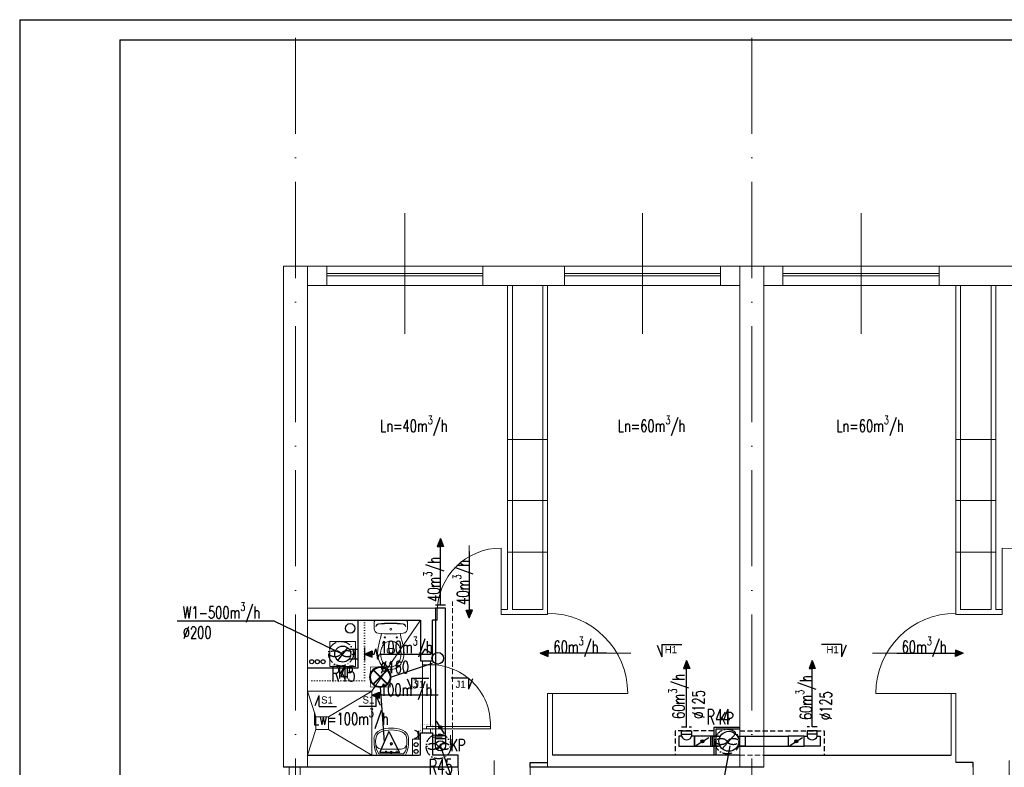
# Model space of a CAD drawing. Header units: millimetres. Extents: x -6513 to 30474, y -6915 to 65597.
# Tile 147 of 256: x -3136 to -1906, y 19872 to 20806. Entities that reach past the tile are written whole.
import ezdxf
from ezdxf.enums import TextEntityAlignment as Align

# ---------------------------------------------------------------- set-up
doc = ezdxf.new("R2010")
doc.units = ezdxf.units.MM
for name, pattern in [('ACAD_ISO03W100', [30, 12, -18]), ('ACAD_ISO10W100', [18, 12, -3, 0, -3]), ('DASHED', [19.05, 12.7, -6.35]), ('DOT', [6.35, 0, -6.35])]:
    doc.linetypes.add(name, pattern=pattern)
doc.layers.get('0').update_dxf_attribs({"color": 8})
for name, color, linetype in [('A200_General07', 8, 'Continuous'), ('A200_General08', 8, 'Continuous'), ('A270_text04', 8, 'Continuous'), ('A_obudowy', 8, 'Continuous'), ('DB_inst_pomocn', 8, 'Continuous'), ('DB_WM_nawiew-opis', 8, 'Continuous')]:
    doc.layers.add(name, color=color, linetype=linetype)
for name, color, linetype, lineweight in [('A_cienka', 8, 'Continuous', 5), ('A_linia przekroj', 8, 'Continuous', 25), ('A_osie', 8, 'ACAD_ISO10W100', 5), ('A_przerywana', 8, 'ACAD_ISO03W100', 5), ('A_widok', 8, 'Continuous', 13), ('cieńkie', 8, 'Continuous', 9), ('DB-WM-nawiew-opis', 8, 'Continuous', 25), ('DB-WM-nawiew-opis-odnośnik', 8, 'Continuous', 30), ('DB-WM-wywiew-opis', 8, 'Continuous', 25), ('DB-WM-wywiew-opis-odnośnik', 8, 'Continuous', 30), ('DB_WM_nawiew', 8, 'Continuous', 30), ('DB_WM_wywiew', 8, 'Continuous', 30), ('DB_WM_ścianka nowa', 8, 'Continuous', 25), ('E_gniazda wtykowe', 1, 'Continuous', 30), ('E_oświetlenie', 1, 'Continuous', 30), ('E_technologia', 1, 'ACAD_ISO10W100', 30), ('noew ściany archwig', 8, 'Continuous', 9), ('R-TABELKA', 8, 'Continuous', 25), ('snitarne archwig nowe', 8, 'Continuous', 9), ('Stolarka ARCHWIG', 8, 'Continuous', 5), ('widokowe ARCHWIG', 8, 'Continuous', 5), ('wyburzenia', 8, 'DOT', 20), ('Ściany ARCHWIG', 8, 'Continuous', 30)]:
    doc.layers.add(name, color=color, linetype=linetype, lineweight=lineweight)
doc.styles.add('BRH', font='txt')
doc.styles.add('SIMPLEXD', font='SIMPLEX.SHX', dxfattribs={"width": 0.6})
doc.styles.get("Standard").update_dxf_attribs({"font": 'txt.shx', "width": 0.9})

# ---------------------------------------------------------------- blocks, each defined once
blk = doc.blocks.new('drzwi schem')
at = {"color": 252}
blk.add_line((0, 0), (0, 1), dxfattribs=at)
at = {"color": 252, "ltscale": 10}
blk.add_line((0.5, -0.093), (0.5, 1.04), dxfattribs=at)
at = {"color": 252}
blk.add_arc((0, 0), 1, 0, 90, dxfattribs=at)
blk = doc.blocks.new('umywalka oli2')
at = {"layer": 'snitarne archwig nowe', "color": 252}
for p, q in [((0, 17.6), (0, 0)), ((2, 15.4), (2, 0)), ((20.9, 21.6), (13.7, 21.6)), ((0, 0), (0, -17.6)), ((2, 0), (2, -15.4)), ((7.9, 0), (7.9, 10.8)), ((7.9, -10.8), (7.9, 0)), ((13.7, -21.6), (20.9, -21.6))]:
    blk.add_line(p, q, dxfattribs=at)
for centre, radius in [((4.1, 0), 1.11), ((4.5, 6.6), 0.994), ((14.5, 0), 1.48), ((14.5, 0), 0.946), ((4.5, -6.6), 0.994)]:
    blk.add_circle(centre, radius, dxfattribs=at)
for centre, radius, start, end in [((15.6, -9.9), 31.5, 93.3155, 119.5931), ((14.2, -1.1), 20.5, 88.5847, 126.5008), ((15.3, 12), 7.48, 91.7023, 188.8292), ((17.3, -1.9), 21.5, 82.9063, 97.0937), ((20.4, 10.2), 9.2, 23.1986, 92.7468), ((20.2, 9.5), 12.2, 20.9395, 86.4287), ((-1.2, 0), 33.1, 360, 24.6987), ((-3.2, 0), 37.4, 360, 21.6896), ((-1.2, 0), 33.1, 335.3013, 0), ((-3.2, 0), 37.4, 338.3104, 0), ((15.3, -12), 7.48, 171.1708, 268.2977), ((15.6, 9.9), 31.5, 240.4069, 266.6845), ((14.2, 1.1), 20.5, 233.4992, 271.4153), ((17.3, 1.9), 21.5, 262.9063, 277.0937), ((20.4, -10.2), 9.2, 267.2532, 336.8014), ((20.2, -9.5), 12.2, 273.5713, 339.0605)]:
    blk.add_arc(centre, radius, start, end, dxfattribs=at)
blk = doc.blocks.new('klop oli 2')
at = {"layer": 'snitarne archwig nowe', "color": 252}
for p, q in [((0, 17.2), (0, 0)), ((3.8, 20.9), (10.5, 20.9)), ((0, -17.2), (0, 0)), ((3.8, 0), (3.8, 1)), ((3.8, 0), (3.8, -1)), ((38.9, 4.5), (37, 4.5)), ((38.9, -4.5), (37, -4.5)), ((3.8, -20.9), (10.5, -20.9))]:
    blk.add_line(p, q, dxfattribs=at)
for centre, radius in [((11.5, 0), 1.27), ((11.5, 0), 1.27), ((21.6, 7.5), 0.706), ((21.6, -7.5), 0.706)]:
    blk.add_circle(centre, radius, dxfattribs=at)
for centre, radius, start, end in [((3.8, 17.2), 3.76, 90, 180), ((144.9, 0), 141.2, 173.7281, 180), ((144.9, 0), 140.5, 173.6694, 180), ((8.4, 15), 3.76, 90, 173.7281), ((9, 15.1), 3.76, 100.2428, 173.7859), ((10.5, 14.9), 6.02, 6.7931, 90), ((-114.7, 0), 132.1, 0, 6.7931), ((80, -215.2), 235.3, 101.5744, 105.544), ((43.1, -10.6), 23.5, 101.6195, 117.4027), ((44.8, -39.8), 56.5, 94.3794, 102.2907), ((42.4, -7.4), 20.3, 60.8839, 101.6195), ((41.4, -8), 24.5, 51.2869, 92.3028), ((144.9, 0), 141.2, 180, 186.2719), ((144.9, 0), 140.5, 180, 186.3306), ((-114.7, 0), 132.1, 353.2069, 0), ((43.3, 0), 16.9, 173.7581, 180), ((43.3, 0), 16.9, 180, 186.2419), ((37.3, 0.7), 10.9, 117.4027, 173.7581), ((63.6, 0), 28.2, 173.3508, 180), ((63.6, 0), 28.2, 180, 186.6492), ((37, 3.1), 1.41, 90, 173.3508), ((38.9, 1.7), 2.82, 36.8699, 90), ((36.6, 0), 5.65, 0, 36.8699), ((36.6, 0), 5.65, 323.1301, 0), ((46.6, 0), 11.8, 0, 60.8839), ((46.6, 0), 11.8, 299.1161, 0), ((46.6, 0), 15.1, 0, 47.5638), ((46.6, 0), 15.1, 312.4362, 0), ((80, 215.2), 235.3, 254.456, 258.4256), ((37.3, -0.7), 10.9, 186.2419, 242.5973), ((43.1, 10.6), 23.5, 242.5973, 258.3805), ((37, -3.1), 1.41, 186.6492, 270), ((42.4, 7.4), 20.3, 258.3805, 299.1161), ((38.9, -1.7), 2.82, 270, 323.1301), ((41.4, 8), 24.5, 267.6972, 308.7131), ((3.8, -17.2), 3.76, 180, 270), ((8.4, -15), 3.76, 186.2719, 270), ((9, -15.1), 3.76, 186.2141, 259.7572), ((10.5, -14.9), 6.02, 270, 353.2069), ((44.8, 39.8), 56.5, 257.7093, 265.6206)]:
    blk.add_arc(centre, radius, start, end, dxfattribs=at)
blk = doc.blocks.new('A$C2355049C')
at = {"layer": 'DB-WM-nawiew-opis-odnośnik'}
h = blk.add_hatch(color=256, dxfattribs=at)
h.paths.add_polyline_path([(0, -9.8), (3.9, -9.8), (0, 0)])
h.paths.add_polyline_path([(0, 0), (-3.9, -9.8), (0, -9.8)])
at = {"layer": 'DB-WM-nawiew-opis-odnośnik', "flags": 128}
for points in [[(0, 0), (-3.9, -9.8), (0, -9.8)], [(0, -82.9), (0, 0)], [(0, 0), (3.9, -9.8), (0, -9.8)]]:
    blk.add_lwpolyline(points, dxfattribs=at)
blk = doc.blocks.new('A$C620C4C60')
at = {"layer": 'DB-WM-wywiew-opis-odnośnik'}
h = blk.add_hatch(color=256, dxfattribs=at)
h.paths.add_polyline_path([(0, 0), (9.8, 3.9), (9.8, 0)])
h.paths.add_polyline_path([(9.8, 0), (9.8, -3.9), (0, 0)])
at = {"layer": 'DB-WM-wywiew-opis-odnośnik', "flags": 128}
for points in [[(0, 0), (9.8, 3.9), (9.8, 0)], [(0, 0), (12.1, 0)], [(0, 0), (9.8, -3.9), (9.8, 0)], [(12.1, 0), (14.4, -6.5), (16.6, 6.4), (18.9, 0)], [(18.9, 0), (82.9, 0)]]:
    blk.add_lwpolyline(points, dxfattribs=at)
blk = doc.blocks.new('A$C21C24CF4')
at = {"layer": 'DB_WM_nawiew'}
h = blk.add_hatch(color=256, dxfattribs=at)
edge = h.paths.add_edge_path()
edge.add_arc((10, -6.2), 2, 0, 360)
for points in [[(20, 0), (0, 0), (0, -12.5), (20, -12.5)], [(1.8, -11.4), (17.9, -1.3)]]:
    blk.add_lwpolyline(points, dxfattribs=at)
blk.add_circle((10, -6.2), 2, dxfattribs=at)
blk = doc.blocks.new('Sect Mk right')
at = {"layer": 'A200_General07', "color": 1}
for p, q in [((0.29, 7.48), (3.92, 6.01)), ((0, 6.01), (0, -0.21)), ((0, 6.01), (3.92, 6.01))]:
    blk.add_line(p, q, dxfattribs=at)
at = {"layer": 'A270_text04', "color": 0, "style": 'BRH'}
blk.add_attdef('-', text='', height=4.51, dxfattribs=at).set_placement((1.77, 1.49), align=Align.MIDDLE)
blk = doc.blocks.new('raster')
at = {"layer": 'E_oświetlenie', "lineweight": 40}
for p, q in [((-21.2, 21.2), (21.2, -21.2)), ((21.2, 21.2), (-21.2, -21.2))]:
    blk.add_line(p, q, dxfattribs=at)
at = {"layer": 'E_oświetlenie', "const_width": 2}
blk.add_lwpolyline([(-30, -30), (30, -30), (30, 30), (-30, 30)], close=True, dxfattribs=at)
at = {"layer": 'E_oświetlenie', "lineweight": 40}
blk.add_circle((0, 0), 30, dxfattribs=at)
blk = doc.blocks.new('gw1')
at = {"layer": 'E_gniazda wtykowe'}
for p, q in [((99083.8, 55839.3), (99080.1, 55839.3)), ((99083.8, 55833.1), (99083.8, 55845.4))]:
    blk.add_line(p, q, dxfattribs=at)
blk.add_arc((99089.8, 55839), 6.04, 87.7958, 267.7958, dxfattribs=at)

msp = doc.modelspace()

# ---------------------------------------------------------------- hatches: boundary and pattern name
at = {"layer": 'DB_WM_nawiew'}
h = msp.add_hatch(color=256, dxfattribs=at)
edge = h.paths.add_edge_path()
edge.add_arc((-2282.973, 19904.077), 2, 0, 360)
h = msp.add_hatch(color=256, dxfattribs=at)
edge = h.paths.add_edge_path()
edge.add_arc((-2165.762, 19904.077), 2, 0, 360)

# ---------------------------------------------------------------- linework, layer by layer
at = {"layer": 'A_cienka', "ltscale": 10}
for p, q in [((-2654.946, 20413.178), (-2654.946, 20563.975)), ((-2357.946, 20413.178), (-2357.946, 20563.975)), ((-2084.946, 20413.178), (-2084.946, 20563.975))]:
    msp.add_line(p, q, dxfattribs=at)
at = {"layer": 'A_cienka'}
for p, q in [((-2776.446, 20497.577), (2360.554, 20497.577)), ((-2776.446, 20497.577), (4647.554, 20497.577)), ((-2557.446, 20488.577), (-2752.446, 20488.577)), ((-2557.446, 20485.577), (-2752.446, 20485.577)), ((-2455.446, 20488.577), (-2260.446, 20488.577)), ((-2455.446, 20485.577), (-2260.446, 20485.577)), ((-1987.446, 20488.577), (-2182.446, 20488.577)), ((-1987.446, 20485.577), (-2182.446, 20485.577)), ((-2776.446, 20473.577), (-2236.446, 20473.577)), ((-2206.446, 20473.577), (-1666.446, 20473.577)), ((-2476.446, 20281.172), (-2526.446, 20281.172)), ((-1966.446, 20281.172), (-1916.446, 20281.172)), ((-2476.446, 20205.091), (-2526.446, 20205.091)), ((-1966.446, 20205.091), (-1916.446, 20205.091)), ((-2476.446, 20140.281), (-2526.446, 20140.281)), ((-1966.446, 20140.281), (-1916.446, 20140.281)), ((-2799.544, 19871.577), (-2799.544, 19683.577)), ((-2785.544, 19871.577), (-2785.544, 19683.577))]:
    msp.add_line(p, q, dxfattribs=at)
at = {"layer": 'A_linia przekroj'}
for p, q in [((-2614.353, 20055.577), (-2620.446, 20055.577)), ((-2588.232, 19886.577), (-2620.446, 19886.577)), ((-2588.232, 19871.577), (-2588.232, 19886.577)), ((-2236.446, 19886.577), (-2470.446, 19886.577)), ((-2206.446, 19886.577), (-1972.446, 19886.577)), ((-2776.446, 19871.577), (-2806.446, 19871.577)), ((-2588.232, 19871.577), (-2776.446, 19871.577)), ((-2498.232, 19871.577), (-2498.232, 19877.577)), ((-2498.232, 19877.577), (-2476.446, 19877.577)), ((-2206.446, 19871.577), (-2498.232, 19871.577)), ((-1944.661, 19877.577), (-1966.446, 19877.577)), ((-1944.661, 19871.577), (-1944.661, 19877.577))]:
    msp.add_line(p, q, dxfattribs=at)
at = {"layer": 'A_obudowy', "linetype": 'DASHED', "ltscale": 0.5}
for p, q in [((-2268.946, 19917.144), (-2317.299, 19917.144)), ((-2317.299, 19917.144), (-2317.299, 19886.577)), ((-2236.446, 19917.144), (-2131.062, 19917.144)), ((-2131.062, 19917.144), (-2131.062, 19886.577))]:
    msp.add_line(p, q, dxfattribs=at)
at = {"layer": 'A_obudowy', "linetype": 'ByBlock'}
for p, q in [((-2236.446, 19921.144), (-2268.946, 19921.144)), ((-2268.946, 19921.144), (-2268.946, 19886.577)), ((-2236.446, 19919.144), (-2266.446, 19919.144)), ((-2266.446, 19919.144), (-2266.446, 19886.577))]:
    msp.add_line(p, q, dxfattribs=at)
at = {"layer": 'A_osie', "ltscale": 10}
for p, q in [((-2791.446, 19042.134), (-2791.446, 20794.193)), ((-2221.446, 19042.134), (-2221.446, 20794.193))]:
    msp.add_line(p, q, dxfattribs=at)
at = {"layer": 'A_osie', "color": 252, "ltscale": 10}
msp.add_line((-2791.446, 19042.134), (-2791.446, 20555.942), dxfattribs=at)
at = {"layer": 'A_przerywana', "linetype": 'DASHED', "ltscale": 0.5}
for p, q in [((-2595.446, 19911.577), (-2595.446, 20078.577)), ((-2236.446, 19886.577), (-2206.446, 19886.577)), ((-2236.446, 19886.577), (-2206.446, 19886.577))]:
    msp.add_line(p, q, dxfattribs=at)
at = {"layer": 'A_przerywana'}
for p, q in [((-2620.446, 19911.577), (-2595.446, 19911.577)), ((-2620.446, 19909.077), (-2595.446, 19909.077)), ((-2597.946, 19911.577), (-2597.946, 19886.577)), ((-2595.446, 19911.577), (-2595.446, 19886.577))]:
    msp.add_line(p, q, dxfattribs=at)
at = {"layer": 'A_widok', "ltscale": 5}
for p, q in [((-2806.446, 19871.577), (-2806.446, 20497.577)), ((-2806.446, 20497.577), (-2776.446, 20497.577)), ((-2776.446, 19871.577), (-2776.446, 20497.577)), ((-2236.446, 20497.577), (-2236.446, 19991.577)), ((-2236.446, 20497.577), (-2206.446, 20497.577)), ((-2206.446, 20497.577), (-2206.446, 19991.577)), ((-2526.446, 20473.577), (-2526.446, 20068.577)), ((-2520.446, 20473.577), (-2520.446, 20068.577)), ((-2482.446, 20473.577), (-2482.446, 20068.577)), ((-2476.446, 20473.577), (-2476.446, 20068.577)), ((-1966.446, 20473.577), (-1966.446, 20068.577)), ((-1960.446, 20473.577), (-1960.446, 20068.577)), ((-1922.446, 20473.577), (-1922.446, 20068.577)), ((-1916.446, 20473.577), (-1916.446, 20068.577)), ((-2236.446, 19871.577), (-2236.446, 20140.234)), ((-2206.446, 19871.577), (-2206.446, 20140.234)), ((-2614.353, 20070.577), (-2776.446, 20070.577)), ((-2614.353, 20070.577), (-2624.446, 20070.577)), ((-2614.353, 20055.577), (-2614.353, 20070.577)), ((-2526.446, 20068.577), (-2534.353, 20068.577)), ((-2534.353, 20062.577), (-2534.353, 20068.577)), ((-2482.446, 20068.577), (-2520.446, 20068.577)), ((-2476.446, 20062.577), (-2476.446, 20068.577)), ((-1966.446, 20062.577), (-1966.446, 20068.577)), ((-1960.446, 20068.577), (-1922.446, 20068.577)), ((-1916.446, 20068.577), (-1908.54, 20068.577)), ((-1908.54, 20068.577), (-1908.54, 20062.577)), ((-2476.446, 20062.577), (-2534.353, 20062.577)), ((-1966.446, 20062.577), (-1908.54, 20062.577)), ((-2476.446, 19871.577), (-2476.446, 19963.993)), ((-2476.446, 19963.993), (-2470.446, 19963.993)), ((-2470.446, 19886.577), (-2470.446, 19963.993)), ((-1972.446, 19886.577), (-1972.446, 19963.993)), ((-1972.446, 19963.993), (-1966.446, 19963.993)), ((-1966.446, 19877.577), (-1966.446, 19963.993))]:
    msp.add_line(p, q, dxfattribs=at)
for points in [[(-2776.446, 20473.577), (-2752.446, 20473.577), (-2752.446, 20497.577), (-2776.446, 20497.577)], [(-2557.446, 20497.577), (-2455.446, 20497.577), (-2455.446, 20473.577), (-2557.446, 20473.577)], [(-2236.446, 20473.577), (-2260.446, 20473.577), (-2260.446, 20497.577), (-2236.446, 20497.577)], [(-2206.446, 20473.577), (-2182.446, 20473.577), (-2182.446, 20497.577), (-2206.446, 20497.577)], [(-1987.446, 20497.577), (-1885.446, 20497.577), (-1885.446, 20473.577), (-1987.446, 20473.577)]]:
    msp.add_lwpolyline(points, close=True, dxfattribs=at)
at = {"layer": 'cieńkie'}
for p, q in [((-2748.446, 20028.577), (-2716.446, 20028.577)), ((-2748.446, 19997.577), (-2748.446, 20028.577)), ((-2745.946, 20028.577), (-2718.946, 20028.577)), ((-2716.446, 20028.577), (-2716.446, 19997.577)), ((-2716.446, 19997.577), (-2716.446, 20011.577)), ((-2748.446, 19997.577), (-2734.446, 19997.577)), ((-2716.446, 19997.577), (-2748.446, 19997.577)), ((-2739.446, 19997.577), (-2725.446, 19997.577))]:
    msp.add_line(p, q, dxfattribs=at)
at = {"layer": 'DB-WM-nawiew-opis'}
for points in [[(-2713.372, 19838.504), (-2588.931, 19838.504), (-2610.402, 19898.412)], [(-2374.227, 19838.669), (-2259.295, 19838.669), (-2248.446, 19898.577)]]:
    msp.add_lwpolyline(points, dxfattribs=at)
at = {"layer": 'DB-WM-wywiew-opis'}
msp.add_lwpolyline([(-2939.367, 20054.403), (-2818.371, 20054.403), (-2732.446, 20013.077)], dxfattribs=at)
at = {"layer": 'DB_inst_pomocn'}
for centre, radius in [((-2723.18, 20045.145), 6), ((-2771.207, 20003.561), 2.5), ((-2764.151, 20003.561), 2.5), ((-2756.98, 20003.561), 2.5)]:
    msp.add_circle(centre, radius, dxfattribs=at)
at = {"layer": 'DB_WM_nawiew'}
for points in [[(-2616.652, 20074.411), (-2604.152, 20074.411)], [(-2604.152, 19911.412), (-2604.152, 20070.577), (-2616.652, 20070.577), (-2616.652, 19911.412)], [(-2309.073, 19913.077), (-2309.073, 19917.144), (-2296.573, 19917.144), (-2296.573, 19913.077)], [(-2139.662, 19913.077), (-2139.662, 19917.144), (-2152.162, 19917.144), (-2152.162, 19913.077)], [(-2616.652, 19898.412), (-2616.652, 19911.412), (-2604.152, 19911.412), (-2604.152, 19898.412)], [(-2616.652, 19903.405), (-2616.652, 19907.412), (-2604.152, 19907.412), (-2604.152, 19903.405)], [(-2312.673, 19897.827), (-2292.973, 19897.827), (-2292.973, 19910.327), (-2296.573, 19910.327)], [(-2309.073, 19910.327), (-2312.673, 19910.327), (-2312.673, 19897.827)], [(-2309.073, 19910.327), (-2309.073, 19913.077), (-2296.573, 19913.077), (-2296.573, 19910.327)], [(-2272.973, 19910.327), (-2292.973, 19910.327), (-2292.973, 19897.827), (-2272.973, 19897.827)], [(-2291.202, 19898.934), (-2275.081, 19909.01)], [(-2262.973, 19910.327), (-2272.973, 19910.327), (-2272.973, 19897.827), (-2262.973, 19897.827)], [(-2260.875, 19897.827), (-2270.473, 19897.827), (-2270.473, 19910.327), (-2260.719, 19910.327)], [(-2258.27, 19894.728), (-2241.676, 19913.426)], [(-2239.071, 19910.327), (-2229.473, 19910.327), (-2229.473, 19897.827), (-2239.227, 19897.827)], [(-2236.973, 19910.327), (-2175.762, 19910.327)], [(-2155.762, 19910.327), (-2175.762, 19910.327), (-2175.762, 19897.827), (-2155.762, 19897.827)], [(-2173.991, 19898.934), (-2157.869, 19909.01)], [(-2136.062, 19897.827), (-2155.762, 19897.827), (-2155.762, 19910.327), (-2152.162, 19910.327)], [(-2139.662, 19910.327), (-2139.662, 19913.077), (-2152.162, 19913.077), (-2152.162, 19910.327)], [(-2139.662, 19910.327), (-2136.062, 19910.327), (-2136.062, 19897.827)], [(-2614.55, 19893.737), (-2606.253, 19903.086)], [(-2236.973, 19897.827), (-2175.762, 19897.827)]]:
    msp.add_lwpolyline(points, dxfattribs=at)
at = {"layer": 'DB_WM_nawiew', "linetype": 'DASHED', "ltscale": 0.5}
for points in [[(-2309.073, 19922.077), (-2296.573, 19922.077)], [(-2139.662, 19922.077), (-2152.162, 19922.077)]]:
    msp.add_lwpolyline(points, dxfattribs=at)
at = {"layer": 'DB_WM_nawiew', "color": 1}
for centre, radius in [((-2610.402, 19898.412), 6.25), ((-2249.973, 19904.077), 12.5)]:
    msp.add_circle(centre, radius, dxfattribs=at)
at = {"layer": 'DB_WM_nawiew'}
for centre in [(-2282.973, 19904.077), (-2165.762, 19904.077)]:
    msp.add_circle(centre, 2, dxfattribs=at)
for centre in [(-2302.823, 19912.557), (-2145.912, 19912.557)]:
    msp.add_arc(centre, 6.636, 199.636833, 340.363167, dxfattribs=at)
at = {"layer": 'DB_WM_wywiew'}
for points in [[(-2738.637, 20005.223), (-2725.944, 20020.674)], [(-2724.64, 20019.327), (-2717.446, 20019.327), (-2717.446, 20006.827), (-2724.64, 20006.827)], [(-2717.64, 20019.327), (-2713.446, 20019.327), (-2713.446, 20006.827), (-2717.64, 20006.827)], [(-2705.446, 20021.077), (-2705.446, 20005.077)]]:
    msp.add_lwpolyline(points, dxfattribs=at)
at = {"layer": 'DB_WM_wywiew', "color": 1}
msp.add_circle((-2732.446, 20013.077), 10, dxfattribs=at)
at = {"layer": 'DB_WM_ścianka nowa'}
msp.add_lwpolyline([(-2713.446, 20055.577), (-2713.446, 19995.577), (-2776.446, 19995.577)], dxfattribs=at)
at = {"layer": 'E_oświetlenie'}
for p, q in [((-2629.983, 20019.062), (-2634.684, 20012.286)), ((-2619.691, 20011.922), (-2629.983, 20019.062)), ((-2672.967, 19984.365), (-2620.446, 20001.577)), ((-2685.567, 19971.765), (-2680.698, 19903.489)), ((-2675.077, 19916.338), (-2686.32, 19890.641)), ((-2675.077, 19916.338), (-2661.537, 19890.285)), ((-2686.32, 19890.641), (-2661.537, 19890.285))]:
    msp.add_line(p, q, dxfattribs=at)
at = {"layer": 'E_oświetlenie', "const_width": 1.05}
msp.add_lwpolyline([(-2661.537, 19890.285), (-2675.077, 19916.338), (-2686.32, 19890.641)], close=True, dxfattribs=at)
at = {"layer": 'E_oświetlenie'}
msp.add_circle((-2613.732, 20007.788), 7.252, dxfattribs=at)
at = {"layer": 'E_technologia'}
for p, q in [((-2735.724, 20014.939), (-2733.32, 20012.16)), ((-2733.32, 20014.939), (-2735.724, 20012.16)), ((-2253.306, 19905.145), (-2250.902, 19902.366)), ((-2250.902, 19905.145), (-2253.306, 19902.366)), ((-2614.018, 19899.035), (-2611.613, 19896.256)), ((-2611.613, 19899.035), (-2614.018, 19896.256))]:
    msp.add_line(p, q, dxfattribs=at)
for centre in [(-2734.522, 20013.55), (-2252.104, 19903.756), (-2612.815, 19897.645)]:
    msp.add_circle(centre, 15.427, dxfattribs=at)
for centre, start_param, end_param in [((-2742.149, 20013.55), 3.54986568, 9.01650493), ((-2726.895, 20013.55), 0.40827303, 5.87491228), ((-2259.731, 19903.756), 3.54986568, 9.01650493), ((-2244.477, 19903.756), 0.40827303, 5.87491228), ((-2620.442, 19897.645), 3.54986568, 9.01650493), ((-2605.189, 19897.645), 0.40827303, 5.87491228)]:
    msp.add_ellipse(centre, major_axis=(-7, 0), ratio=0.5, start_param=start_param, end_param=end_param, dxfattribs=at)
at = {"layer": 'R-TABELKA'}
for p, q in [((-3136.084, 20805.732), (8327.828, 20805.732)), ((-3136.084, 20805.732), (-3136.084, 18755.648)), ((-3011.084, 20780.732), (8302.828, 20780.732)), ((-3011.084, 20780.732), (-3011.084, 18780.648))]:
    msp.add_line(p, q, dxfattribs=at)
at = {"layer": 'snitarne archwig nowe'}
for points in [[(-2696.29, 19966.733), (-2635.446, 20055.577)], [(-2776.446, 19966.733), (-2696.29, 19966.733), (-2696.29, 19886.577)], [(-2766.29, 19934.733), (-2776.29, 19966.733)], [(-2750.29, 19934.733), (-2696.29, 19966.733)], [(-2766.29, 19918.733), (-2776.29, 19886.733)], [(-2750.29, 19918.733), (-2696.29, 19886.733)]]:
    msp.add_lwpolyline(points, dxfattribs=at)
msp.add_lwpolyline([(-2766.29, 19918.733), (-2750.29, 19918.733), (-2750.29, 19934.733), (-2766.29, 19934.733)], close=True, dxfattribs=at)
at = {"layer": 'Stolarka ARCHWIG'}
for p, q in [((-2547.946, 19922.577), (-2627.946, 19922.577)), ((-2627.946, 19922.577), (-2627.946, 19919.577)), ((-2627.946, 19919.577), (-2547.946, 19919.577)), ((-2547.946, 19919.577), (-2547.946, 19922.577))]:
    msp.add_line(p, q, dxfattribs=at)
for points in [[(-2627.946, 19999.577), (-2622.946, 19999.577), (-2622.946, 20004.577), (-2632.946, 20004.577), (-2632.946, 19999.577), (-2625.446, 19999.577)], [(-2627.946, 19999.577), (-2622.946, 19999.577), (-2622.946, 20004.577), (-2632.946, 20004.577), (-2632.946, 19999.577), (-2625.446, 19999.577)], [(-2632.946, 19919.577), (-2632.946, 19999.577)], [(-2622.946, 19999.749), (-2622.946, 19922.577)], [(-2627.946, 19914.577), (-2622.946, 19914.577), (-2622.946, 19919.577), (-2632.946, 19919.577), (-2632.946, 19914.577), (-2625.446, 19914.577)]]:
    msp.add_lwpolyline(points, dxfattribs=at)
msp.add_arc((-2622.869, 19924.794), 74.955, 358.305166, 93.884215, dxfattribs=at)
at = {"layer": 'widokowe ARCHWIG'}
for p, q in [((-2635.446, 19906.577), (-2645.446, 19906.577)), ((-2645.446, 19906.577), (-2645.446, 19886.577)), ((-2635.446, 19886.577), (-2635.446, 19913.577)), ((-2635.446, 19886.577), (-2635.446, 19906.577)), ((-2645.446, 19886.577), (-2635.446, 19886.577))]:
    msp.add_line(p, q, dxfattribs=at)
at = {"layer": 'wyburzenia', "ltscale": 0.5}
for p, q in [((-2705.446, 20055.577), (-2705.446, 19979.577)), ((-2705.446, 19979.577), (-2776.446, 19979.577)), ((-2705.446, 19979.577), (-2705.446, 19979.577))]:
    msp.add_line(p, q, dxfattribs=at)
at = {"layer": 'wyburzenia', "ltscale": 0.2}
msp.add_lwpolyline([(-2635.446, 19924.577), (-2620.446, 19924.577), (-2620.446, 19914.577), (-2635.446, 19914.577)], close=True, dxfattribs=at)
at = {"layer": 'Ściany ARCHWIG'}
for p, q in [((-2776.446, 20055.577), (-2635.446, 20055.577)), ((-2635.446, 20055.577), (-2635.446, 20004.577)), ((-2620.446, 20004.577), (-2620.446, 20055.577)), ((-2635.446, 20004.577), (-2620.446, 20004.577)), ((-2635.446, 19914.577), (-2620.446, 19914.577)), ((-2635.446, 19886.577), (-2635.446, 19914.577)), ((-2635.446, 19914.577), (-2620.446, 19914.577)), ((-2620.446, 19914.577), (-2620.446, 19886.577)), ((-2776.446, 19886.577), (-2637.446, 19886.577))]:
    msp.add_line(p, q, dxfattribs=at)
for centre in [(-2640.783, 19899.924), (-2640.783, 19891.407)]:
    msp.add_circle(centre, 2.5, dxfattribs=at)

# ---------------------------------------------------------------- block references
at = {"layer": 'A200_General08'}
ref = msp.add_blockref('Sect Mk right', (-2309.632, 20025.163), dxfattribs=dict(at, xscale=-4, yscale=4, zscale=4, rotation=90))
ref.add_attrib('-', 'H1', dxfattribs={"layer": 'A270_text04', "color": 7, "height": 9, "style": 'BRH'}).set_placement((-2322.395, 20018.571), align=Align.MIDDLE)
ref = msp.add_blockref('Sect Mk right', (-2133.261, 20025.163), dxfattribs=dict(at, xscale=4, yscale=4, zscale=4, rotation=270))
ref.add_attrib('-', 'H1', dxfattribs={"layer": 'A270_text04', "color": 7, "height": 9, "style": 'BRH'}).set_placement((-2120.498, 20018.571), align=Align.MIDDLE)
ref = msp.add_blockref('Sect Mk right', (-2625.692, 19983.143), dxfattribs=dict(at, xscale=-3.5, yscale=3.5, zscale=3.5, rotation=90))
ref.add_attrib('-', 'J1', dxfattribs={"layer": 'A270_text04', "color": 7, "height": 9, "style": 'BRH'}).set_placement((-2636.906, 19975.123), align=Align.MIDDLE)
ref = msp.add_blockref('Sect Mk right', (-2596.375, 19983.143), dxfattribs=dict(at, xscale=3.5, yscale=3.5, zscale=3.5, rotation=270))
ref.add_attrib('-', 'J1', dxfattribs={"layer": 'A270_text04', "color": 7, "height": 9, "style": 'BRH'}).set_placement((-2585.162, 19975.123), align=Align.MIDDLE)
ref = msp.add_blockref('Sect Mk right', (-2740.894, 19947.72), dxfattribs=dict(at, xscale=3.5, yscale=3.5, zscale=3.5, rotation=90.00000000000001))
ref.add_attrib('-', 'S1', dxfattribs={"layer": 'A270_text04', "color": 7, "height": 9, "style": 'BRH'}).set_placement((-2752.108, 19955.74), align=Align.MIDDLE)
ref = msp.add_blockref('Sect Mk right', (-2711.577, 19947.72), dxfattribs=dict(at, xscale=-3.5, yscale=3.5, zscale=3.5, rotation=270))
ref.add_attrib('-', 'S1', dxfattribs={"layer": 'A270_text04', "color": 7, "height": 9, "style": 'BRH'}).set_placement((-2700.363, 19955.74), align=Align.MIDDLE)
at = {"layer": 'A_cienka', "yscale": 80, "zscale": 80}
for p, xscale in [((-2534.353, 20065.577), -80), ((-1908.54, 20065.577), 80)]:
    msp.add_blockref('drzwi schem', p, dxfattribs=dict(at, xscale=xscale))
at = {"layer": 'A_cienka', "yscale": 100, "zscale": 100}
for p, xscale, rotation in [((-2476.446, 19963.993), -100, 270), ((-1966.446, 19963.993), 100, 90)]:
    msp.add_blockref('drzwi schem', p, dxfattribs=dict(at, xscale=xscale, rotation=rotation))
at = {"layer": 'A_widok', "ltscale": 5, "yscale": 90, "zscale": 90, "rotation": 180}
for p, xscale in [((-2498.232, 19871.577), 90), ((-1944.661, 19871.577), -90)]:
    msp.add_blockref('drzwi schem', p, dxfattribs=dict(at, xscale=xscale))
at = {"layer": 'DB_WM_nawiew'}
for p in [(-2610.402, 20157.346), (-2145.912, 20005.013)]:
    msp.add_blockref('A$C2355049C', p, dxfattribs=at)
for name, p, rotation in [('A$C2355049C', (-2574.353, 20058.154), 180), ('A$C2355049C', (-2485.725, 20013.993), 90), ('A$C2355049C', (-2696.29, 19961.688), 90), ('A$C21C24CF4', (-2616.652, 19911.412), 90)]:
    msp.add_blockref(name, p, dxfattribs=dict(at, rotation=rotation))
at = {"layer": 'DB_WM_nawiew', "xscale": -1, "rotation": 270}
msp.add_blockref('A$C2355049C', (-1957.197, 20013.993), dxfattribs=at)
at = {"layer": 'DB_WM_nawiew', "xscale": -1}
msp.add_blockref('A$C2355049C', (-2302.823, 20005.013), dxfattribs=at)
at = {"layer": 'DB_WM_wywiew', "xscale": -1, "rotation": 180}
msp.add_blockref('A$C620C4C60', (-2705.446, 20013.077), dxfattribs=at)
at = {"layer": 'E_oświetlenie', "lineweight": 40, "xscale": 0.4199999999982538, "yscale": 0.4200000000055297, "zscale": 0.4199999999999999, "rotation": 180}
msp.add_blockref('raster', (-2685.567, 19984.365), dxfattribs=at)
at = {"layer": 'E_oświetlenie', "xscale": 0.7875000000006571, "yscale": 0.7875000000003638, "zscale": 0.7874999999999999, "rotation": 178.7624398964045}
msp.add_blockref('gw1', (76322.164, 62190.238), dxfattribs=at)
at = {"layer": 'noew ściany archwig', "xscale": -1, "rotation": 270}
msp.add_blockref('umywalka oli2', (-2671.803, 19886.43), dxfattribs=at)
at = {"layer": 'snitarne archwig nowe', "xscale": -1, "rotation": 90}
msp.add_blockref('klop oli 2', (-2672.397, 20055.577), dxfattribs=at)

# ---------------------------------------------------------------- texts
at = {"layer": 'DB-WM-nawiew-opis', "char_height": 15, "width": 37.14159, "attachment_point": 1, "rotation": 90}
for s, insert in [('\\A1;{\\Fsimplex|c238;\\W0.7;40m\\H0.7x;\\S3^ ;\\H1.4286x;/h}', (-2631.412, 20078.266)), ('\\A1;{\\Fsimplex|c238;\\W0.7;40m\\H0.7x;\\S3^ ;\\H1.4286x;/h}', (-2594.885, 20074.649)), ('\\A1;{\\Fsimplex|c238;\\W0.7;60m\\H0.7x;\\S3^ ;\\H1.4286x;/h\\P%%C125}', (-2325.404, 19932.111)), ('\\A1;{\\Fsimplex|c238;\\W0.7;60m\\H0.7x;\\S3^ ;\\H1.4286x;/h\\P%%C125}', (-2166.531, 19930.619))]:
    msp.add_mtext(s, dxfattribs=dict(at, insert=insert))
at = {"layer": 'DB-WM-nawiew-opis', "char_height": 15, "width": 37.14159, "attachment_point": 1}
for s, insert in [('\\A1;{\\Fsimplex|c238;\\W0.7;60m\\H0.7x;\\S3^ ;\\H1.4286x;/h}', (-2469.23, 20034.524)), ('\\A1;{\\Fsimplex|c238;\\W0.7;60m\\H0.7x;\\S3^ ;\\H1.4286x;/h}', (-2034.207, 20034.524)), ('\\A1;{\\Fsimplex|c238;\\W0.7;100m\\H0.7x;\\S3^ ;\\H1.4286x;/h}', (-2685.894, 19980.926))]:
    msp.add_mtext(s, dxfattribs=dict(at, insert=insert))
at = {"layer": 'DB-WM-wywiew-opis', "char_height": 15, "width": 37.14159, "attachment_point": 1}
for s, insert in [('\\A1;{\\Fsimplex|c238;\\W0.7;W1-500m\\H0.7x;\\S3^ ;\\H1.4286x;/h\\P%%C200}', (-2932.368, 20077.592)), ('\\A1;{\\Fsimplex|c238;\\W0.7;100m\\H0.7x;\\S3^ ;\\H1.4286x;/h\\P%%C160}', (-2685.553, 20034.483)), ('\\A1;{\\Fsimplex|c238;\\W0.7;Lw=100m\\H0.7x;\\S3^ ;\\H1.4286x;/h}', (-2769.495, 19944.705))]:
    msp.add_mtext(s, dxfattribs=dict(at, insert=insert))
at = {"layer": 'DB-WM-wywiew-opis', "color": 1, "char_height": 15, "width": 37.14159, "attachment_point": 1}
for s, insert in [('\\A1;{\\Fsimplex|c238;\\W0.7;KP}', (-2738.264, 19997.577)), ('{\\Fsimplex|c238;\\W0.7;KP}', (-2262.808, 19940.386)), ('\\A1;{\\Fsimplex|c238;\\W0.7;KP}', (-2598.045, 19906.853))]:
    msp.add_mtext(s, dxfattribs=dict(at, insert=insert))
at = {"layer": 'DB_WM_nawiew-opis', "char_height": 15, "width": 37.14159, "attachment_point": 1}
for s, insert in [('\\A1;{\\Fsimplex|c238;\\W0.7;Ln=40m\\H0.7x;\\S3^ ;\\H1.4286x;/h}', (-2685.693, 20310.76)), ('\\A1;{\\Fsimplex|c238;\\W0.7;Ln=60m\\H0.7x;\\S3^ ;\\H1.4286x;/h}', (-2388.693, 20310.76)), ('\\A1;{\\Fsimplex|c238;\\W0.7;Ln=60m\\H0.7x;\\S3^ ;\\H1.4286x;/h}', (-2115.693, 20310.76))]:
    msp.add_mtext(s, dxfattribs=dict(at, insert=insert))
at = {"layer": 'E_technologia', "style": 'SIMPLEXD', "width": 0.6}
for s, p in [('R45', (-2746.719, 19978.626)), ('R44', (-2277.86, 19924.903)), ('R45', (-2625.012, 19862.722))]:
    msp.add_text(s, height=19.2, dxfattribs=at).set_placement(p)

doc.saveas('drawing.dxf')
